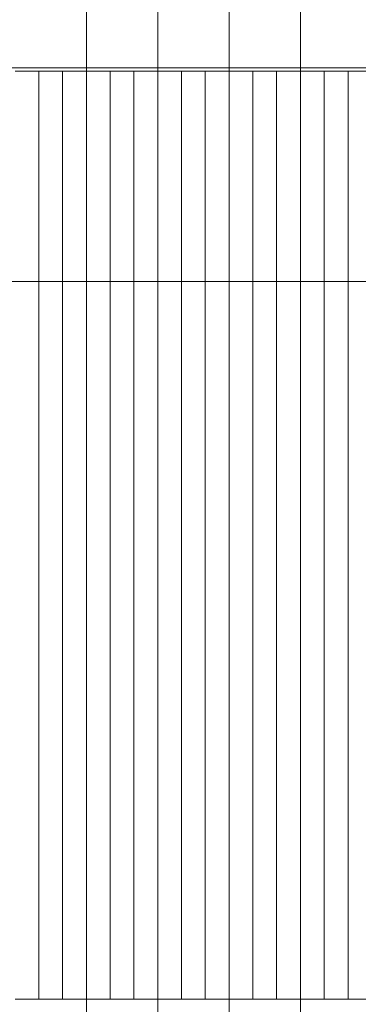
# Model space of a CAD drawing. Extents: x -620 to 300, y 62 to 1112.
# Tile 31 of 200: x -354 to -297, y 263 to 429. Entities that reach past the tile are written whole.
import ezdxf
from ezdxf.lldxf.tags import DXFTag

# ---------------------------------------------------------------- set-up
doc = ezdxf.new("R2010")
doc.units = 0
doc.layers.get('0').update_dxf_attribs({"lineweight": 13})
doc.layers.add('60- 61 allgemeine Ausstattung- 4 Terrassen', color=9, linetype='Continuous', lineweight=9, true_color=0x808080)
doc.layers.add('70 -71 Achsen- 1 Gebäudeachsen', color=7, linetype='STRICHPUNKT2-A06CPVM0L0', lineweight=18)
tags = doc.linetypes.add('STRICHPUNKT2-A06CPVM0L0', pattern=[12.7, 6.35, -3.175, 0, -3.175]).pattern_tags.tags
tags[10:11] = [DXFTag(74, 4), DXFTag(75, 0), DXFTag(340, '0'), DXFTag(46, 0.0), DXFTag(50, 0.0), DXFTag(44, 0.0), DXFTag(45, 0.0)]
tags[8:9] = [DXFTag(74, 4), DXFTag(75, 0), DXFTag(340, '0'), DXFTag(46, 0.0), DXFTag(50, 0.0), DXFTag(44, 0.0), DXFTag(45, 0.0)]
tags[6:7] = [DXFTag(74, 4), DXFTag(75, 0), DXFTag(340, '0'), DXFTag(46, 0.0), DXFTag(50, 0.0), DXFTag(44, 0.0), DXFTag(45, 0.0)]
tags[4:5] = [DXFTag(74, 4), DXFTag(75, 0), DXFTag(340, '0'), DXFTag(46, 0.0), DXFTag(50, 0.0), DXFTag(44, 0.0), DXFTag(45, 0.0)]

# ---------------------------------------------------------------- blocks, each defined once
blk = doc.blocks.new('Referenz-A06CPVM1L0')
at = {"layer": '60- 61 allgemeine Ausstattung- 4 Terrassen', "color": 0}
for p, q in [((-342.76, 420.01), (-342.76, 450.21)), ((-330.76, 420.01), (-330.76, 450.21)), ((-318.76, 420.01), (-318.76, 450.21)), ((-306.76, 420.01), (-306.76, 450.21)), ((-398.08, 420.55), (26.88, 420.55)), ((-354.73, 420.01), (-234.73, 420.01)), ((-354.73, 420.01), (-234.73, 420.01)), ((-350.76, 264.01), (-350.76, 420.01)), ((-346.76, 264.01), (-346.76, 420.01)), ((-342.76, 264.01), (-342.76, 420.01)), ((-338.76, 264.01), (-338.76, 420.01)), ((-334.76, 264.01), (-334.76, 420.01)), ((-330.76, 264.01), (-330.76, 420.01)), ((-326.76, 264.01), (-326.76, 420.01)), ((-322.76, 264.01), (-322.76, 420.01)), ((-318.76, 264.01), (-318.76, 420.01)), ((-314.76, 264.01), (-314.76, 420.01)), ((-310.76, 264.01), (-310.76, 420.01)), ((-306.76, 264.01), (-306.76, 420.01)), ((-302.76, 264.01), (-302.76, 420.01)), ((-298.76, 264.01), (-298.76, 420.01)), ((-234.73, 264.01), (-354.73, 264.01)), ((-234.73, 264.01), (-354.73, 264.01)), ((-342.76, 214.01), (-342.76, 264.01)), ((-330.76, 214.01), (-330.76, 264.01)), ((-318.76, 214.01), (-318.76, 264.01)), ((-306.76, 214.01), (-306.76, 264.01))]:
    blk.add_line(p, q, dxfattribs=at)
at = {"layer": '70 -71 Achsen- 1 Gebäudeachsen', "color": 0, "linetype": 'STRICHPUNKT2-A06CPVM0L0', "ltscale": 0.18}
blk.add_line((-539.61, 384.61), (75.88, 384.61), dxfattribs=at)

msp = doc.modelspace()

# ---------------------------------------------------------------- block references
at = {"color": 8, "lineweight": 13, "ltscale": 0.13, "true_color": 0x808080}
msp.add_blockref('Referenz-A06CPVM1L0', (0, 0), dxfattribs=at)

doc.saveas('drawing.dxf')
